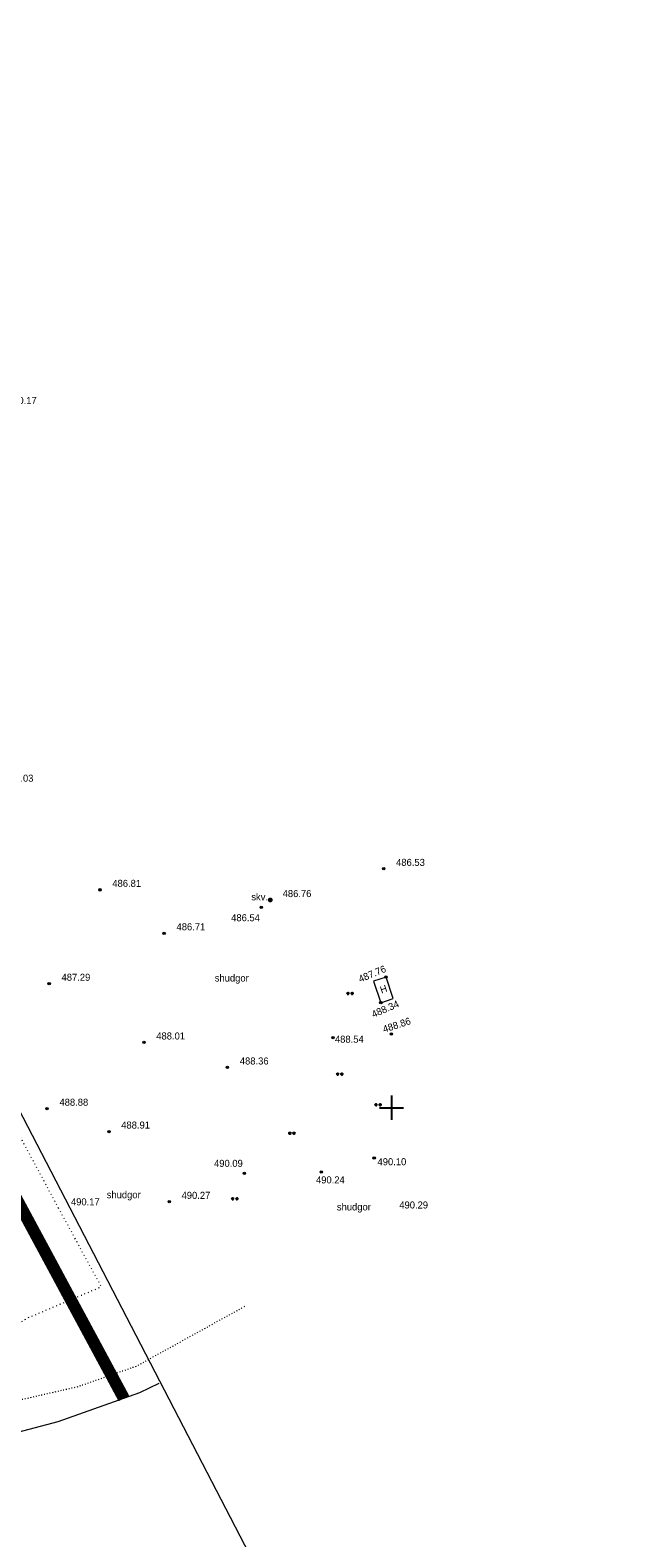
# Model space of a CAD drawing. Extents: x -516234 to 73329, y -4499813 to 47259.
# Tile 6 of 256: x 29771 to 29846, y 36484 to 36671. Entities that reach past the tile are written whole.
import ezdxf
from ezdxf.enums import TextEntityAlignment as Align

# ---------------------------------------------------------------- set-up
doc = ezdxf.new("R2010")
doc.units = 0
doc.header["$LTSCALE"] = 0.5
doc.header["$MEASUREMENT"] = 0
doc.header["$PDMODE"] = 32
doc.header["$PDSIZE"] = 0.3
doc.linetypes.add('Контура низ откосов  Штриховая 0.1-0.5 - - - - - - -', pattern=[0.6, 0.1, -0.5])
doc.linetypes.add('РА_КОНТУРЫ', pattern=[1.5, 0, -1.5])
for name, color, linetype in [('(001) Сетка', 92, 'Continuous'), ('(004) Точки рельефа', 7, 'Continuous'), ('(007) Здания', 7, 'Continuous'), ('(019) Связь', 3, 'ИК_КАБ_СВЯЗИ'), ('(028) Гидротехн.', 7, 'Continuous'), ('(035) Откосы', 7, 'Continuous'), ('(036) Растительность', 7, 'Continuous'), ('(037) Контуры', 7, 'Continuous'), ('7_газон', 7, 'Continuous'), ('орто', 7, 'Continuous')]:
    doc.layers.add(name, color=color, linetype=linetype)
doc.styles.add('BM-431', font='bm431.ttf')
doc.styles.add('D-431', font='d431.ttf')
doc.styles.add('P-131', font='p131.ttf')
doc.styles.add('S', font='txtwr', dxfattribs={"oblique": 15})
doc.styles.get("Standard").update_dxf_attribs({"font": 'times.ttf'})
doc.linetypes.add('ИК_КАБ_СВЯЗИ', pattern='A,4,["o",Standard,S=0.5,R=0,X=0,Y=-0.125],4,-2', length=10)

# ---------------------------------------------------------------- blocks, each defined once
blk = doc.blocks.new('9633')
at = {"layer": '(004) Точки рельефа', "lineweight": 0, "style": 'D-431'}
for s, p in [('490.17', (28802.1, 36624.74)), ('487.03', (28801.69, 36577.77)), ('486.53', (28850.41, 36567.3)), ('486.81', (28815.09, 36564.69)), ('486.76', (28836.29, 36563.42)), ('486.54', (28829.88, 36560.42)), ('486.71', (28823.08, 36559.29)), ('487.29', (28808.77, 36553.01)), ('488.01', (28820.56, 36545.71)), ('488.54', (28842.8, 36545.31)), ('488.36', (28830.96, 36542.6)), ('488.88', (28808.51, 36537.47)), ('488.91', (28816.2, 36534.63)), ('490.09', (28827.75, 36529.87)), ('490.10', (28848.1, 36530.07)), ('490.24', (28840.44, 36527.81)), ('490.17', (28809.94, 36525.09)), ('490.27', (28823.71, 36525.89)), ('490.29', (28850.81, 36524.69))]:
    blk.add_text(s, height=0.875, dxfattribs=at).set_placement(p)
for s, rotation, p in [('487.76', 22.7204, (28845.95, 36552.78)), ('488.34', 23.4559, (28847.59, 36548.39)), ('488.86', 18.0589, (28848.92, 36546.54))]:
    blk.add_text(s, height=0.875, rotation=rotation, dxfattribs=at).set_placement(p)
at = {"layer": '(037) Контуры', "linetype": 'РА_КОНТУРЫ', "lineweight": 0, "ltscale": 0.5, "style": 'BM-431'}
for p in [(28827.84, 36552.92), (28814.39, 36525.97), (28843.04, 36524.45)]:
    blk.add_text('shudgor', height=0.875, dxfattribs=at).set_placement(p)
blk = doc.blocks.new('301')
at = {"color": 3, "linetype": 'Continuous', "const_width": 0.6}
blk.add_lwpolyline([(-0.3, 0, 1), (0.3, 0, 1)], format="xyb", close=True, dxfattribs=at)
at = {"color": 7, "style": 'S', "oblique": 15, "flags": 8}
blk.add_attdef('SK', (1.383373, -1.013531), '', height=2, dxfattribs=at)
blk = doc.blocks.new('Setka')
at = {"layer": '(001) Сетка'}
for p, q in [((-1.5, 0), (1.5, 0)), ((0, 1.5), (0, -1.5))]:
    blk.add_line(p, q, dxfattribs=at)
blk = doc.blocks.new('*X71')
at = {"color": 0}
for p, q in [((1.8, 2.04), (2.2, 2.04)), ((1.8, 2.03), (2.2, 2.03)), ((1.8, 2.02), (2.2, 2.02)), ((1.8, 2.01), (2.2, 2.01)), ((1.8, 2), (2.2, 2)), ((1.8, 1.99), (2.2, 1.99)), ((1.8, 1.98), (2.2, 1.98)), ((1.8, 1.97), (2.2, 1.97)), ((1.8, 1.96), (2.2, 1.96)), ((1.81, 2.07), (2.19, 2.07)), ((1.81, 2.06), (2.19, 2.06)), ((1.81, 2.05), (2.19, 2.05)), ((1.81, 1.95), (2.19, 1.95)), ((1.81, 1.94), (2.19, 1.94)), ((1.81, 1.93), (2.19, 1.93)), ((1.82, 2.09), (2.18, 2.09)), ((1.82, 2.08), (2.18, 2.08)), ((1.82, 1.92), (2.18, 1.92)), ((1.82, 1.91), (2.18, 1.91)), ((1.83, 2.11), (2.17, 2.11)), ((1.83, 2.1), (2.17, 2.1)), ((1.83, 1.9), (2.17, 1.9)), ((1.83, 1.89), (2.17, 1.89)), ((1.84, 2.12), (2.16, 2.12)), ((1.84, 1.88), (2.16, 1.88)), ((1.85, 2.13), (2.15, 2.13)), ((1.85, 1.87), (2.15, 1.87)), ((1.86, 2.14), (2.14, 2.14)), ((1.86, 1.86), (2.14, 1.86)), ((1.87, 2.15), (2.13, 2.15)), ((1.87, 1.85), (2.13, 1.85)), ((1.88, 2.16), (2.12, 2.16)), ((1.88, 1.84), (2.12, 1.84)), ((1.9, 2.17), (2.11, 2.17)), ((1.9, 1.83), (2.11, 1.83)), ((1.91, 2.18), (2.09, 2.18)), ((1.91, 1.82), (2.09, 1.82)), ((1.94, 2.19), (2.06, 2.19)), ((1.94, 1.81), (2.06, 1.81))]:
    blk.add_line(p, q, dxfattribs=at)
blk = doc.blocks.new('I04100')
blk.add_circle((0, 0), 0.2)
blk.add_blockref('*X71', (-2, -2))

msp = doc.modelspace()

# ---------------------------------------------------------------- hatches: boundary and pattern name
at = {"layer": '7_газон', "lineweight": 0, "true_color": 0x5c5c5c, "transparency": 33554687}
h = msp.add_hatch(color=251, dxfattribs=at)
h.dxf.hatch_style = 1
edge = h.paths.add_edge_path(flags=16)
edge.add_line((29676.97, 36922.96), (29652.77, 36909.93))
edge.add_arc((29654.2, 36907.29), 3, 118.3099, 208.3099)
edge.add_line((29651.55, 36905.86), (29669.69, 36872.2))
edge.add_arc((29672.33, 36873.62), 3, 208.3099, 298.278)
edge.add_line((29673.75, 36870.98), (29697.07, 36883.52))
edge.add_arc((29695.17, 36887.05), 4, 298.278, 388.3063)
edge.add_line((29698.7, 36888.94), (29681.03, 36921.74))
edge.add_arc((29678.39, 36920.32), 3, 28.3063, 118.3099)
edge = h.paths.add_edge_path(flags=16)
edge.add_arc((29582.99, 36967.9), 30, 100.3549, 118.3099)
edge.add_line((29568.76, 36994.31), (29528.13, 36972.43))
edge.add_arc((29529.55, 36969.79), 3, 118.3099, 225.9761)
edge.add_arc((29494.81, 36933.83), 47, 28.3099, 45.9761, ccw=False)
edge.add_line((29536.18, 36956.12), (29686.14, 36677.75))
edge.add_arc((29688.78, 36679.17), 3, 208.3099, 354.8617)
edge.add_line((29691.77, 36678.9), (29699.51, 36764.98))
edge.add_arc((29669.63, 36767.67), 30, 354.8617, 388.3099)
edge.add_line((29696.04, 36781.9), (29580.77, 36995.88))
edge.add_arc((29578.13, 36994.46), 3, 28.3099, 100.3549)
edge = h.paths.add_edge_path()
edge.add_line((29429.45, 37065.4), (29443.22, 37039.99))
edge.add_line((29443.22, 37039.99), (29467.01, 36995.82))
edge.add_arc((29480.21, 37002.94), 15, 208.3099, 253.3099)
edge.add_line((29475.91, 36988.57), (29508.3, 36978.85))
edge.add_arc((29494.81, 36933.83), 47, 63.2849, 73.3099, ccw=False)
edge.add_arc((29520.43, 36984.75), 10, 243.2849, 298.3099)
edge.add_line((29525.17, 36975.95), (29566.62, 36998.27))
edge.add_arc((29582.99, 36967.9), 34.5, 90.7023, 118.3099, ccw=False)
edge.add_line((29582.56, 37002.4), (29601.16, 37002.63))
edge.add_arc((29600.79, 37032.62), 30, 270.7023, 298.3364)
edge.add_line((29615.03, 37006.22), (29627.4, 37012.88))
edge.add_arc((29631.43, 37005.4), 8.5, 28.3063, 118.3364, ccw=False)
edge.add_line((29638.91, 37009.43), (29702.66, 36891.08))
edge.add_arc((29695.17, 36887.05), 8.5, -61.722, 28.3063, ccw=False)
edge.add_line((29699.2, 36879.56), (29664.33, 36860.8))
edge.add_arc((29666.7, 36856.4), 5, 118.278, 208.3099)
edge.add_line((29662.3, 36854.03), (29700, 36784.03))
edge.add_arc((29669.63, 36767.67), 34.5, -5.1383, 28.3099, ccw=False)
edge.add_line((29703.99, 36764.58), (29695.15, 36666.26))
edge.add_arc((29710.09, 36664.91), 15, 174.8617, 208.3099)
edge.add_line((29696.88, 36657.8), (29738.11, 36581.26))
edge.add_arc((29696.73, 36558.98), 47, -16.6901, 28.3099, ccw=False)
edge.add_line((29741.75, 36545.48), (29732.04, 36513.08))
edge.add_arc((29746.4, 36508.77), 15, 163.3099, 208.3099)
edge.add_line((29733.2, 36501.66), (29762.26, 36447.71))
edge.add_line((29762.26, 36447.71), (29788.32, 36389.84))
edge.add_line((29788.32, 36389.84), (29723.73, 36509.75))
edge.add_line((29723.73, 36509.75), (29735.04, 36547.49))
edge.add_arc((29696.73, 36558.98), 40, 343.3099, 388.3099)
edge.add_line((29731.95, 36577.95), (29530.02, 36952.8))
edge.add_arc((29494.81, 36933.83), 40, 28.3099, 73.3099)
edge.add_line((29506.29, 36972.15), (29468.54, 36983.47))
edge.add_line((29468.54, 36983.47), (29424.23, 37065.4))
edge = h.paths.add_edge_path(flags=16)
edge.add_line((29653.97, 36965.66), (29629.77, 36952.63))
edge.add_arc((29631.2, 36949.99), 3, 118.3099, 208.3099)
edge.add_line((29628.55, 36948.56), (29646.57, 36915.11))
edge.add_arc((29649.22, 36916.53), 3, 208.3099, 298.3099)
edge.add_line((29650.64, 36913.89), (29674.83, 36926.92))
edge.add_arc((29673.41, 36929.56), 3, 298.3099, 388.3063)
edge.add_line((29676.05, 36930.99), (29658.03, 36964.44))
edge.add_arc((29655.39, 36963.02), 3, 28.3063, 118.3099)
edge = h.paths.add_edge_path(flags=16)
edge.add_line((29653.05, 36973.69), (29634.95, 37007.3))
edge.add_arc((29631.43, 37005.4), 4, 28.3063, 118.3364)
edge.add_line((29629.53, 37008.92), (29617.17, 37002.26))
edge.add_arc((29600.79, 37032.62), 34.5, 278.9598, 298.3364, ccw=False)
edge.add_arc((29606.63, 36995.58), 3, 98.9598, 208.3099)
edge.add_line((29603.99, 36994.16), (29623.57, 36957.81))
edge.add_arc((29626.22, 36959.23), 3, 208.3099, 298.3099)
edge.add_line((29627.64, 36956.59), (29651.84, 36969.62))
edge.add_arc((29650.41, 36972.26), 3, 298.3099, 388.3063)

# ---------------------------------------------------------------- linework, layer by layer
at = {"layer": '(004) Точки рельефа', "color": 0, "linetype": 'ByBlock', "lineweight": 0}
for p in [(29815.26, 36566.94), (29779.95, 36564.32), (29801.14, 36563.06), (29800.02, 36562.13), (29787.93, 36558.92), (29773.62, 36552.65), (29815.56, 36553.48), (29814.9, 36550.28), (29816.22, 36546.39), (29785.41, 36545.35), (29808.95, 36545.94), (29795.81, 36542.24), (29773.36, 36537.1), (29781.05, 36534.26), (29807.48, 36529.22), (29814.07, 36530.97), (29797.92, 36529.07), (29788.56, 36525.53)]:
    msp.add_point(p, dxfattribs=at)
at = {"layer": '(007) Здания', "lineweight": 0}
msp.add_lwpolyline([(29814.9, 36550.28), (29816.45, 36550.8), (29815.56, 36553.48), (29814, 36552.96)], close=True, dxfattribs=at)
at = {"layer": '(019) Связь', "lineweight": 0, "flags": 128}
msp.add_lwpolyline([(29845.77, 36411.94), (29832.7, 36428.04), (29805.6, 36468.11), (29530.63, 36998.12), (29534.26, 37019.9), (29517.61, 37060.72)], dxfattribs=at)
at = {"layer": '(035) Откосы', "lineweight": 0, "flags": 128}
msp.add_lwpolyline([(29787.26, 36502.93), (29784.87, 36501.76), (29774.69, 36498.16), (29766.03, 36495.86), (29756.25, 36494.56), (29750.86, 36494.13), (29750.86, 36494.13), (29750.86, 36494.13, -0.40848), (29740.44, 36500.29), (29731.5, 36512.54), (29722.34, 36528.95), (29713.18, 36545.82), (29702.17, 36566.38), (29692.47, 36583.82), (29681.16, 36604.25), (29668.85, 36627.41), (29659.21, 36644.86), (29648.94, 36663.61), (29648.94, 36663.61, -0.705664), (29651.61, 36666.48)], format="xyb", dxfattribs=at)
at = {"layer": '(035) Откосы', "linetype": 'Контура низ откосов  Штриховая 0.1-0.5 - - - - - - -', "lineweight": 0, "flags": 128}
msp.add_lwpolyline([(29797.92, 36512.49), (29784.46, 36505.06), (29777.17, 36502.51), (29769.79, 36500.82, -0.077015), (29762.68, 36499.91, -0.055776), (29752.12, 36499.11, -0.401075), (29746.94, 36504.71, -0.013618), (29742.07, 36514.23), (29734.12, 36527.99), (29726.79, 36539.46), (29721.3, 36549.01), (29711.57, 36561.44, -0.114651), (29706.23, 36572.91, 0.032491), (29699.89, 36584.73, -0.068497), (29686.74, 36609.68, 0.045434), (29681.17, 36620.64, -0.095545), (29674.05, 36632.14, 0.109398), (29664.03, 36647.34, -0.038851), (29654.51, 36658.15, -0.079981), (29651.18, 36664.45, -0.274474), (29651.61, 36666.48, -0.017902)], format="xyb", dxfattribs=at)
at = {"layer": '(037) Контуры', "linetype": 'РА_КОНТУРЫ', "lineweight": 0, "ltscale": 0.5, "flags": 128}
msp.add_lwpolyline([(29774.8, 36524.72), (29765.01, 36542.91), (29758.47, 36555.24), (29752.28, 36566.76), (29746.22, 36578.11), (29739.8, 36590.18), (29732.81, 36602.59), (29725.01, 36616.97), (29717.77, 36629.34), (29713.22, 36638.99), (29707.43, 36650.78), (29700.42, 36664.54), (29694.06, 36677.66), (29687.01, 36693.6), (29680.37, 36707.5), (29675.93, 36716.97), (29669.11, 36730.68), (29660.76, 36747.7), (29653.63, 36759.76), (29643.88, 36776.8), (29636.7, 36789.9), (29628.64, 36804.8), (29622.4, 36816.84), (29615.59, 36829.27), (29609.99, 36840.17), (29600.28, 36859.78), (29592.57, 36874.51), (29581.83, 36895.81), (29574.17, 36907.85), (29564.96, 36922.39), (29554.78, 36938.83), (29546.38, 36953.83), (29539.65, 36966.22), (29531.96, 36979.91), (29524.53, 36993.59), (29518.67, 37007.59), (29515.93, 37011.4), (29510.4, 37010.28), (29504.15, 37010.16), (29506.82, 37003.09), (29511.93, 36987.31), (29518.21, 36973.45), (29525.4, 36958.6), (29533.53, 36946.07), (29541.61, 36930.15), (29550.42, 36915.75), (29559.92, 36899.36), (29567.09, 36887.34), (29576.83, 36868.22), (29585.79, 36851.64), (29594.08, 36830.92), (29599.56, 36819.67), (29605.17, 36808.22), (29612.04, 36794.91), (29619.81, 36783.34), (29626.95, 36768.03), (29635.31, 36752.39), (29645.23, 36738.12), (29655.01, 36720.43), (29661.49, 36707.39), (29665.32, 36698.66), (29671.94, 36684.72), (29678.6, 36669.48), (29685.13, 36656.08), (29691.26, 36642.15), (29697.23, 36630.99), (29702.66, 36620.47), (29710.35, 36606.55), (29716.95, 36594.72), (29723.9, 36582.74), (29730.29, 36570.95), (29736.79, 36559.29), (29742.71, 36547.37), (29747.79, 36538.19), (29757.78, 36519.48), (29764.66, 36507.46), (29770.98, 36511.1), (29780.11, 36514.96)], close=True, dxfattribs=at)
at = {"layer": 'орто', "color": 1, "const_width": 1.5}
msp.add_lwpolyline([(29782.92, 36501.07), (29481.22, 37061.16), (29478.19, 37066.75)], dxfattribs=at)

# ---------------------------------------------------------------- block references
at = {"layer": '(001) Сетка', "lineweight": 0}
msp.add_blockref('Setka', (29816.24, 36537.23), dxfattribs=at)
at = {"layer": '(007) Здания', "color": 18, "true_color": 0x000000}
msp.add_blockref('9633', (966.39, 0), dxfattribs=at)
at = {"layer": '(028) Гидротехн.', "lineweight": 0}
ref = msp.add_blockref('301', (29801.14, 36563.06), dxfattribs=dict(at, xscale=0.5, yscale=0.5, zscale=0.5))
ref.add_attrib('SK', 'skv.', dxfattribs={"layer": '0', "color": 7, "height": 0.875, "style": 'BM-431', "flags": 8}).set_placement((29798.78, 36562.75), align=Align.BOTTOM_LEFT)
at = {"layer": '(036) Растительность', "linetype": 'Continuous', "xscale": 0.5, "yscale": 0.5, "zscale": 0.5}
for p in [(29810.82, 36551.44), (29811.33, 36551.44), (29809.54, 36541.41), (29810.05, 36541.41), (29814.31, 36537.61), (29814.82, 36537.61), (29803.58, 36534.06), (29804.1, 36534.06), (29796.47, 36525.91), (29796.99, 36525.92)]:
    msp.add_blockref('I04100', p, dxfattribs=at)

# ---------------------------------------------------------------- texts
at = {"layer": '(007) Здания', "lineweight": 0, "style": 'P-131'}
msp.add_text('H', height=0.88, rotation=18.9851, dxfattribs=at).set_placement((29814.98, 36551.42))

doc.saveas('drawing.dxf')
